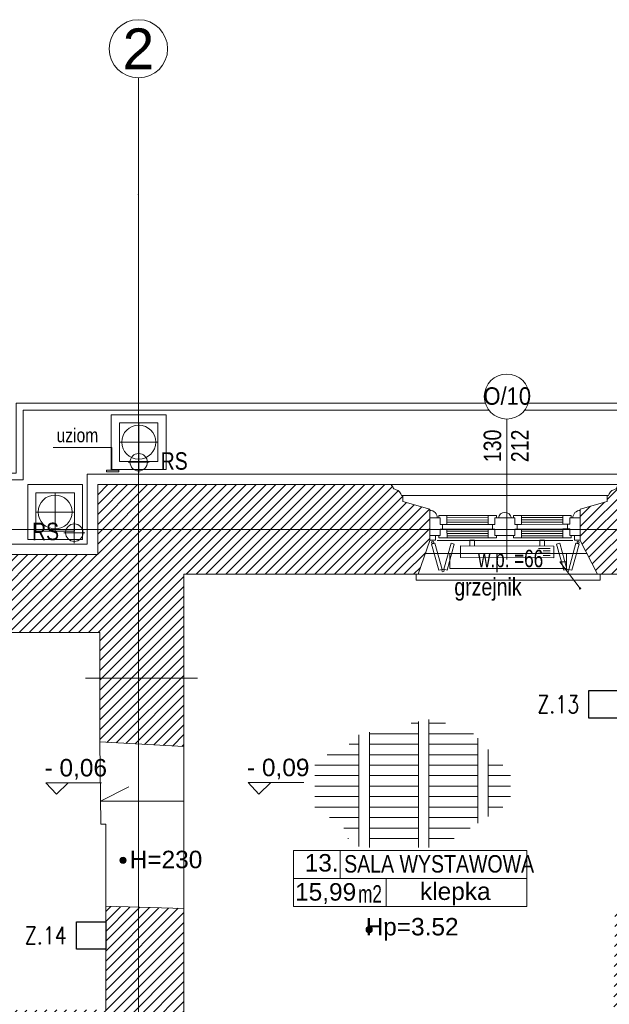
# Model space of a CAD drawing. Header units: millimetres. Extents: x -573548 to 674770, y -184010 to -47794.
# Tile 55 of 181: x 86808 to 91867, y -122498 to -114042. Entities that reach past the tile are written whole.
import ezdxf
from ezdxf.enums import TextEntityAlignment as Align

# ---------------------------------------------------------------- set-up
doc = ezdxf.new("R2010")
doc.units = ezdxf.units.MM
for name, color, linetype, lineweight in [('A.03 RZUT PARTERU_is$0$A-OPISY-2_Nr_pióra__2', 8, 'Continuous', 9), ('A.03 RZUT PARTERU_is$0$A-OPISY-3_Nr_pióra__6', 8, 'Continuous', 9), ('A.03 RZUT PARTERU_is$0$A-WYSOKOSCI_Nr_pióra__7', 8, 'Continuous', 9), ('A.03 RZUT PARTERU_is$0$COKÓŁ_Nr_pióra__1', 8, 'Continuous', 9), ('A.03 RZUT PARTERU_is$0$detalokna_Nr_pióra__1', 8, 'Continuous', 9), ('A.03 RZUT PARTERU_is$0$detalokna_Nr_pióra__2', 8, 'Continuous', 9), ('A.03 RZUT PARTERU_is$0$detalokna_Nr_pióra__8', 8, 'Continuous', 9), ('A.03 RZUT PARTERU_is$0$DIM MALY_Nr_pióra__8', 8, 'Continuous', 9), ('A.03 RZUT PARTERU_is$0$Drawing & Figure_Nr_pióra__18', 8, 'Continuous', 9), ('A.03 RZUT PARTERU_is$0$Koty_Nr_pióra__1', 8, 'Continuous', 9), ('A.03 RZUT PARTERU_is$0$Koty_Nr_pióra__61', 8, 'Continuous', 9), ('A.03 RZUT PARTERU_is$0$linia nadproza_Nr_pióra__1', 8, 'Continuous', 9), ('A.03 RZUT PARTERU_is$0$nadproża_opis#2_Nr_pióra__7', 8, 'Continuous', 9), ('A.03 RZUT PARTERU_is$0$Nowe_A-OKNA-OPIS_Nr_pióra__59', 8, 'Continuous', 9), ('A.03 RZUT PARTERU_is$0$Nowe_A_okno_Nr_pióra__59', 8, 'Continuous', 9), ('A.03 RZUT PARTERU_is$0$Nowe_Annotation - Text_Nr_pióra__59', 8, 'Continuous', 9), ('A.03 RZUT PARTERU_is$0$Nowe_GRZEJNIK_Nr_pióra__59', 8, 'Continuous', 9), ('A.03 RZUT PARTERU_is$0$Nowe_okiennice_Nr_pióra__59', 8, 'Continuous', 9), ('A.03 RZUT PARTERU_is$0$Nowe_WIDOK_Nr_pióra__59', 8, 'Continuous', 9), ('A.03 RZUT PARTERU_is$0$opaska_Nr_pióra__1', 8, 'Continuous', 9), ('A.03 RZUT PARTERU_is$0$opisy inne_Nr_pióra__1', 8, 'Continuous', 9), ('A.03 RZUT PARTERU_is$0$OSIE_Nr_pióra__1', 8, 'Continuous', 9), ('A.03 RZUT PARTERU_is$0$PARAPET_Nr_pióra__7', 8, 'Continuous', 9), ('A.03 RZUT PARTERU_is$0$POSADZKI_Nr_pióra__18', 8, 'Continuous', 9), ('A.03 RZUT PARTERU_is$0$RURY SPUSTOWE_Nr_pióra__3', 8, 'Continuous', 9), ('A.03 RZUT PARTERU_is$0$SCIANY_KONSTR_Nr_pióra__21', 8, 'Continuous', 9), ('A.03 RZUT PARTERU_is$0$Structural - Bearing_Nr_pióra__21', 8, 'Continuous', 9), ('A.03 RZUT PARTERU_is$0$Structural - Grid', 8, 'Continuous', 9), ('A.03 RZUT PARTERU_is$0$Structural - Grid_Nr_pióra__17', 8, 'Continuous', 9), ('A.03 RZUT PARTERU_is$0$UZOIM#2_Nr_pióra__2', 8, 'Continuous', 9), ('BMS_URZĄDZENIA', 30, 'Continuous', 30), ('SAN_Grzejniki CO na rzucie', 7, 'Continuous', 13)]:
    doc.layers.add(name, color=color, linetype=linetype, lineweight=lineweight)
doc.styles.add('A.03 RZUT PARTERU_is$0$STYL_AUTOMATYCZNY_2', font='arial.ttf')
doc.styles.add('A.03 RZUT PARTERU_is$0$STYL_AUTOMATYCZNY_3', font='arial.ttf', dxfattribs={"width": 0.8})
doc.styles.add('A.03 RZUT PARTERU_is$0$STYL_AUTOMATYCZNY_4', font='arial.ttf', dxfattribs={"width": 0.7})
doc.styles.add('A.03 RZUT PARTERU_is$0$STYL_AUTOMATYCZNY_6', font='arial.ttf', dxfattribs={"width": 0.9})
doc.styles.add('A.03 RZUT PARTERU_is$0$STYL_AUTOMATYCZNY_8', font='arial.ttf', dxfattribs={"width": 0.8})
doc.styles.add('SIMPLEX-10', font='simplex.shx', dxfattribs={"width": 0.8, "height": 10})
pattern_1 = [(45, (655149.01, 0), (-42.426407, 42.426407), [])]

# ---------------------------------------------------------------- blocks, each defined once
blk = doc.blocks.new('A.03 RZUT PARTERU_is$0$Standardowy znacznik osi_2')
at = {"layer": 'A.03 RZUT PARTERU_is$0$Structural - Grid_Nr_pióra__17'}
for p, q in [((1000, 0), (17853.1, 0)), ((17853.1, 0), (18853.1, 0))]:
    blk.add_line(p, q, dxfattribs=at)
blk.add_circle((19103.1, 0), 250, dxfattribs=at)
blk.add_point((17853.1, 0), dxfattribs=at)
blk.add_point((17853.1, 0), dxfattribs=at)
at = {"layer": 'A.03 RZUT PARTERU_is$0$Structural - Grid_Nr_pióra__17', "style": 'A.03 RZUT PARTERU_is$0$STYL_AUTOMATYCZNY_2'}
for tag, p in [('AC_MarkerText_1_0', (5, -80)), ('AC_MarkerText_1_1', (19358.1, -80))]:
    blk.add_attdef(tag, text='', height=350, rotation=270, dxfattribs=at).set_placement(p, align=Align.TOP_CENTER)
blk = doc.blocks.new('A.03 RZUT PARTERU_is$0$Standardowy znacznik osi_3')
at = {"layer": 'A.03 RZUT PARTERU_is$0$Structural - Grid_Nr_pióra__17'}
blk.add_line((2962.2, 0), (40906.6, 0), dxfattribs=at)
at = {"layer": 'A.03 RZUT PARTERU_is$0$Structural - Grid_Nr_pióra__17', "style": 'A.03 RZUT PARTERU_is$0$STYL_AUTOMATYCZNY_2'}
for tag, p in [('AC_MarkerText_1_0', (-250, -335)), ('AC_MarkerText_1_1', (44118.7, -335))]:
    blk.add_attdef(tag, text='', height=350, rotation=180, dxfattribs=at).set_placement(p, align=Align.TOP_CENTER)
blk = doc.blocks.new('A.03 RZUT PARTERU_is')
at = {"layer": 'A.03 RZUT PARTERU_is$0$A-WYSOKOSCI_Nr_pióra__7'}
for points in [[(742941, -96261.2, 1), (742887.6, -96261.2, 1)], [(745052.3, -96856.5, 1), (744998.9, -96856.5, 1)]]:
    blk.add_hatch(color=256, dxfattribs=at).paths.add_polyline_path(points)
at = {"layer": 'A.03 RZUT PARTERU_is$0$Drawing & Figure_Nr_pióra__18'}
h = blk.add_hatch(dxfattribs=at)
h.set_pattern_fill('Common_Brick_0004', color=256, style=0, pattern_type=2)
h.set_pattern_definition(pattern_1)
h.paths.add_polyline_path([(741765, -93611.2), (741765, -93635.2), (741765, -93875.2), (741765, -94075.2), (741935.8, -94305.2), (742715, -94305.2), (742715, -94697.6), (742715, -95245.2), (743436.3, -95285.2), (743436.3, -94697.6), (743436.3, -93805.2), (745446.3, -93805.2), (745545.5, -93515.2), (745545.5, -93511.5), (745545.5, -93471.5), (745545.4, -93321.5), (745545.5, -93321.5), (745545.5, -93245.2), (745315.9, -93180.2), (745315.9, -93129.8), (745303.3, -93129.8, 0.270785), (745257.6, -93078.7), (745246.9, -93074.5, -0.334097), (745226.3, -93045.5), (745216.3, -93045.5), (745216.3, -93035.2), (742696.3, -93035.2), (742696.3, -93635.2), (742020.6, -93635.2), (741905, -93635.2), (741905, -93575.2), (741890, -93575.2), (741890, -93588.2), (741878, -93588.2, -0.371445), (741862.2, -93601.2), (741789.8, -93601.2, 0.436052), (741780, -93611.2)])
h = blk.add_hatch(dxfattribs=at)
h.set_pattern_fill('Common_Brick_0004', color=256, style=0, pattern_type=2)
h.set_pattern_definition(pattern_1)
h.paths.add_polyline_path([(746837.1, -93511), (746837.1, -93514.5), (746986.3, -93805.2), (747176.3, -93805.2), (747167.8, -94497.6), (747165.4, -94697.6), (747158.1, -95295.2), (747356.3, -95295.2), (747356.3, -94697.6), (747356.3, -94497.6), (747356.3, -93805.2), (748436.3, -93805.2), (748515.5, -93515.2), (748515.5, -93471.5), (748515.4, -93321.5), (748515.5, -93321.5), (748515.5, -93245.2), (748285.9, -93180.2), (748285.9, -93129.8), (748273.3, -93129.8, 0.270785), (748227.6, -93078.7), (748216.9, -93074.5, -0.334097), (748196.3, -93045.5), (748186.3, -93045.5), (748186.3, -93035.2), (748121.3, -93035.2), (747166.3, -93035.2), (747166.3, -93045.5), (747156.3, -93045.5, -0.334097), (747135.7, -93074.5), (747124.9, -93078.7, 0.270785), (747079.3, -93129.8), (747066.6, -93129.8), (747066.6, -93180.2), (746837.1, -93245.2), (746837.1, -93256.2), (746837.1, -93321), (746837.1, -93471)])
h = blk.add_hatch(dxfattribs=at)
h.set_pattern_fill('Common_Brick_0004', color=256, style=0, pattern_type=2)
h.set_pattern_definition(pattern_1)
h.paths.add_polyline_path([(735455.7, -98345.2), (735395.7, -98345.2), (735395.7, -98360.2), (735408.7, -98360.2), (735408.7, -98372.2, -0.371445), (735421.7, -98388.1), (735421.7, -98460.5, 0.436052), (735431.7, -98470.2), (735431.7, -98485.2), (735455.7, -98485.2), (735776.3, -98485.2), (736135, -98343.5), (736135, -98085.2), (737045, -98085.2), (737045, -97887.4), (737050.6, -97887.4), (738195, -97887.4), (738195, -98085.2), (742776.3, -98085.2), (742776.3, -98665.2), (743719.8, -98665.2), (743719.8, -98281.5), (744542.7, -98281.5), (744542.7, -98665.2), (746016.3, -98665.2), (746016.3, -98855.2), (746159.7, -98855.2), (746159.7, -98855), (746166.3, -98665.2), (747246.3, -98665.2), (747246.3, -98365.2), (747246.3, -98095.2), (747282, -97255.2), (747610.7, -97256.4), (750156.3, -97265.2), (750156.3, -98890.5), (750156.3, -99595.2), (750436.3, -99595.2), (750436.3, -99735.2), (750156.3, -99735.2), (750156.3, -100105.2), (749506.3, -100105.2), (748146.3, -100105.2), (748237.5, -100675.2), (747316.3, -100675.2), (747277.5, -100675.2), (747316.3, -100105.2), (746116.3, -100105.2), (746127, -99795.6), (745975, -99795.5), (745966.3, -100035.2), (745736.3, -100035.2), (745736.3, -100220.1), (745386.3, -100158.5), (745386.3, -100035.2), (744686.1, -100035.2), (744686.1, -100035.2), (744686.1, -100011, 0.414287), (744682.1, -100007), (744608, -100007), (744608, -100035.2), (744572.3, -100035.2), (744572.3, -100138.2), (744608, -100138.2), (744608, -100165.2), (744656.3, -100165.2), (744636.3, -100774.1), (744815.5, -100774.1), (744836.8, -100774), (744836.8, -101430.2), (744836.8, -101978.1), (744836.8, -102684), (744826.3, -102684), (744826.3, -102684.1), (743396.3, -102684.1), (743396.3, -102194.7), (743396.3, -102194.7), (743396.3, -102197.7), (743266.3, -102197.7), (743266.3, -102197.5), (742673.3, -102209.9), (742676.3, -102949.1), (743286.3, -102938.9), (743416.3, -102938.9), (743416.3, -102835.5), (744796.3, -102835.5), (744796.3, -103312.4), (744796.3, -104725.5), (744416.3, -104725.5), (744326.3, -105075.5), (744326.3, -105485.5), (744326.3, -105509.5), (744341.3, -105509.5, 0.436052), (744351, -105519.5), (744423.4, -105519.5, -0.371445), (744439.3, -105532.5), (744451.3, -105532.5), (744451.3, -105545.5), (744466.3, -105545.5), (744466.3, -105485.5), (745121.3, -105485.5), (745186.3, -105485.5), (745186.3, -105475.2), (745196.3, -105475.2, -0.334097), (745216.9, -105446.2), (745227.6, -105442, 0.270785), (745273.3, -105390.9), (745285.9, -105390.9), (745285.9, -105340.5), (745515.5, -105275.5), (745515.5, -105005.5), (745512, -104885.5), (745507.4, -104725.5), (745137.4, -104725.5), (745137.4, -103312.4), (745137.4, -101978.1), (745137.4, -101430.2), (745137.4, -100774.2), (749506.3, -100756.7), (750166.3, -100754.1), (750165.2, -101260.5), (750445.2, -101260.5), (750445.2, -101400.5), (750165.2, -101400.5), (750165.2, -101430.2), (750166.3, -103065.3), (750296.3, -103065.3), (750875.7, -103065.5), (750885.5, -101430.2), (750896.1, -99665.5), (751746.1, -99666.9), (751746.2, -98956.9), (750736.3, -98955.2), (750736.2, -98955.2), (750736.3, -98890.5), (750740.7, -96695.2), (750336.3, -96678.8), (750206.3, -96678.8), (750206.3, -97105.2), (747610.7, -97087), (747356.3, -97085.2), (747356.3, -96685.2), (747136, -96684.7), (747116.3, -98095.2), (746976.3, -98096.7), (746976.3, -98096.8), (746976.3, -98352.1), (746976.3, -98376.7), (746836.3, -98376.7), (746836.3, -98098.1), (743436.3, -98133.7), (743436.3, -96675.2), (742765, -96656.2), (742765, -97545.2), (736675, -97565.2), (736675, -96685.2), (736435, -96545.2), (736235, -96545.2), (736005, -96545.2), (735981, -96545.2), (735981, -96560.2, 0.436052), (735971, -96570), (735971, -96642.3, -0.371445), (735958, -96658.2), (735958, -96670.2), (735945, -96670.2), (735945, -96685.2), (736005, -96685.2), (736005, -96800.8), (736005, -97495.2), (735455.7, -97495.2)])
at = {"layer": 'A.03 RZUT PARTERU_is$0$A-OPISY-3_Nr_pióra__6'}
for p, q in [((744778, -96177.9), (744778, -96417.9)), ((744377.9, -96417.9), (746377.9, -96417.9)), ((745170.9, -96418), (745170.9, -96657.9))]:
    blk.add_line(p, q, dxfattribs=at)
blk.add_lwpolyline([(744377.9, -96657.9), (744377.9, -96177.9), (746377.9, -96177.9), (746377.9, -96657.9)], close=True, dxfattribs=at)
at = {"layer": 'A.03 RZUT PARTERU_is$0$A-WYSOKOSCI_Nr_pióra__7'}
for centre in [(742914.3, -96261.2), (742914.3, -96261.2), (745025.6, -96856.5)]:
    blk.add_circle(centre, 26.7, dxfattribs=at)
at = {"layer": 'A.03 RZUT PARTERU_is$0$COKÓŁ_Nr_pióra__1'}
for p, q in [((742606.3, -93545.2), (742606.3, -92945.2)), ((742606.3, -92945.2), (756215.3, -92945.2)), ((742606.3, -93545.2), (735915, -93545.2))]:
    blk.add_line(p, q, dxfattribs=at)
at = {"layer": 'A.03 RZUT PARTERU_is$0$detalokna_Nr_pióra__1'}
blk.add_line((745216.3, -93035.2), (747166.3, -93035.2), dxfattribs=at)
at = {"layer": 'A.03 RZUT PARTERU_is$0$detalokna_Nr_pióra__2'}
blk.add_line((745315.9, -93129.8), (747066.6, -93129.8), dxfattribs=at)
blk.add_lwpolyline([(745429.1, -93805.2), (745429.1, -93855.2), (747008.4, -93855.2), (747008.4, -93805.2)], dxfattribs=at)
at = {"layer": 'A.03 RZUT PARTERU_is$0$detalokna_Nr_pióra__8'}
for p, q in [((745608.4, -93515.2), (746774.2, -93515.2)), ((745507.9, -93625.2), (746893.9, -93625.2)), ((745446.3, -93805.2), (746986.3, -93805.2))]:
    blk.add_line(p, q, dxfattribs=at)
at = {"layer": 'A.03 RZUT PARTERU_is$0$DIM MALY_Nr_pióra__8'}
blk.add_line((742591.7, -94697.6), (743552.8, -94697.6), dxfattribs=at)
at = {"layer": 'A.03 RZUT PARTERU_is$0$Koty_Nr_pióra__1'}
for points in [[(742728.2, -95595), (742250.9, -95595), (742342.1, -95694.5), (742444.2, -95595)], [(742964.9, -95631.3), (742720.3, -95754.6), (743436.3, -95754.6)], [(744465.2, -95592.6), (743987.9, -95592.6), (744079.1, -95692.2), (744181.3, -95592.6)]]:
    blk.add_lwpolyline(points, dxfattribs=at)
at = {"layer": 'A.03 RZUT PARTERU_is$0$linia nadproza_Nr_pióra__1'}
for p, q in [((742715, -95245.4), (742722.3, -95950.3)), ((743436.3, -95285.2), (743436.3, -96675.2)), ((742722.3, -95950.3), (742765, -95950.3)), ((742765, -95950.3), (742765, -96656.2))]:
    blk.add_line(p, q, dxfattribs=at)
at = {"layer": 'A.03 RZUT PARTERU_is$0$nadproża_opis#2_Nr_pióra__7'}
for p, q in [((746835.7, -93926.3), (746662.3, -93697.2)), ((746662.3, -93697.2), (746712.3, -93697.2))]:
    blk.add_line(p, q, dxfattribs=at)
blk.add_lwpolyline([(746831.9, -93921.4, 1), (746839.4, -93931.3, 1)], format="xyb", close=True, dxfattribs=at)
at = {"layer": 'A.03 RZUT PARTERU_is$0$Nowe_A-OKNA-OPIS_Nr_pióra__59'}
blk.add_line((746206.7, -93676.8), (746206.7, -92471.6), dxfattribs=at)
blk.add_circle((746206.7, -92278.6), 193, dxfattribs=at)
at = {"layer": 'A.03 RZUT PARTERU_is$0$Nowe_A_okno_Nr_pióra__59'}
for points in [[(745545.5, -93471.5), (745545.4, -93321.5), (745635.4, -93321.4), (745635.4, -93376.4), (745655.4, -93376.4), (745655.4, -93416.4), (745635.4, -93416.4), (745635.5, -93471.4)], [(745693.6, -93301.4), (745693.6, -93376.4), (745635.4, -93376.4), (745635.4, -93321.4), (745623.6, -93321.4), (745623.6, -93301.4)], [(746047.3, -93301.2), (746047.3, -93376.2), (746105.5, -93376.2), (746105.5, -93321.2), (746117.3, -93321.2), (746117.3, -93301.2)], [(746333.7, -93301.1), (746333.7, -93376.1), (746275.5, -93376.2), (746275.5, -93321.2), (746263.7, -93321.2), (746263.7, -93301.2)], [(746688.9, -93301), (746688.9, -93376), (746747.1, -93376), (746747.1, -93321), (746758.9, -93321), (746758.9, -93301)], [(746837.1, -93471), (746837.1, -93321), (746747.1, -93321), (746747.1, -93376), (746727.1, -93376), (746727.1, -93416), (746747.1, -93416), (746747.1, -93471)], [(745693.7, -93491.4), (745693.6, -93416.4), (745635.4, -93416.4), (745635.5, -93471.4), (745623.7, -93471.4), (745623.7, -93491.4)], [(746047.3, -93491.2), (746047.3, -93416.2), (746105.5, -93416.2), (746105.5, -93471.2), (746117.3, -93471.2), (746117.3, -93491.2)], [(746333.8, -93491.1), (746333.7, -93416.1), (746275.5, -93416.2), (746275.6, -93471.2), (746263.8, -93471.2), (746263.8, -93491.2)], [(746688.9, -93491), (746688.9, -93416), (746747.1, -93416), (746747.1, -93471), (746758.9, -93471), (746758.9, -93491)], [(745595.5, -93471.5), (745595.5, -93511.5), (745545.5, -93511.5), (745545.5, -93471.5)], [(746837.1, -93471), (746837.1, -93511), (746787.1, -93511), (746787.1, -93471)]]:
    blk.add_lwpolyline(points, close=True, dxfattribs=at)
for points in [[(746047.3, -93301.2), (745693.6, -93301.4)], [(745693.6, -93318.8), (746047.3, -93318.6)], [(745693.6, -93338.8), (746047.3, -93338.6)], [(746195.5, -93321.2), (746105.5, -93321.2), (746105.5, -93376.2), (746085.5, -93376.2), (746085.5, -93416.2), (746105.5, -93416.2), (746105.5, -93471.2), (746195.5, -93471.2), (746195.5, -93471.2)], [(746185.5, -93321.2), (746275.5, -93321.2), (746275.5, -93376.2), (746295.5, -93376.2), (746295.5, -93416.2), (746275.5, -93416.2), (746275.6, -93471.2), (746185.6, -93471.2), (746185.6, -93471.2)], [(746333.7, -93301.2), (746688.9, -93301)], [(746688.9, -93318.5), (746333.7, -93318.5)], [(746688.9, -93338.5), (746333.7, -93338.5)], [(745693.6, -93358.8), (746047.3, -93358.6)], [(745693.6, -93376.4), (746047.3, -93376.2)], [(745693.6, -93416.4), (746047.3, -93416.2)], [(745693.6, -93433.8), (746047.3, -93433.6)], [(746688.9, -93358.5), (746333.7, -93358.5)], [(746688.9, -93376), (746333.7, -93376.1)], [(746688.9, -93416), (746333.7, -93416.1)], [(746688.9, -93433.5), (746333.7, -93433.5)], [(745693.7, -93453.8), (746047.3, -93453.6)], [(745693.7, -93473.8), (746047.3, -93473.6)], [(746047.3, -93491.2), (745693.7, -93491.4)], [(746688.9, -93453.5), (746333.8, -93453.5)], [(746688.9, -93473.5), (746333.8, -93473.5)], [(746333.8, -93491.1), (746688.9, -93491)]]:
    blk.add_lwpolyline(points, dxfattribs=at)
blk.add_lwpolyline([(746134.3, -93321.3), (746246.7, -93321.2, 0.845314)], format="xyb", close=True, dxfattribs=at)
at = {"layer": 'A.03 RZUT PARTERU_is$0$Nowe_GRZEJNIK_Nr_pióra__59'}
blk.add_lwpolyline([(745718.8, -93755.2), (746718.8, -93755.2), (746718.8, -93625.2), (745718.8, -93625.2)], close=True, dxfattribs=at)
at = {"layer": 'A.03 RZUT PARTERU_is$0$Nowe_okiennice_Nr_pióra__59'}
for points in [[(745589.1, -93538.1), (745561.3, -93545.8), (745623.4, -93770.7), (745651.2, -93763.1)], [(745728.7, -93537.4), (745756.5, -93545.1), (745694.4, -93770.1), (745666.6, -93762.4)], [(746660.5, -93537.4), (746632.7, -93545.1), (746694.8, -93770.1), (746722.6, -93762.4)], [(746800.1, -93538.1), (746827.9, -93545.8), (746765.8, -93770.7), (746738, -93763.1)]]:
    blk.add_lwpolyline(points, close=True, dxfattribs=at)
for centre in [(745570.6, -93529.7), (746818.6, -93529.7), (745658.6, -93774.7), (746730.6, -93774.7)]:
    blk.add_circle(centre, 9.4, dxfattribs=at)
at = {"layer": 'A.03 RZUT PARTERU_is$0$Nowe_WIDOK_Nr_pióra__59'}
for centre, start, end in [((745545.4, -93321.5), 359.921, 89.53553), ((746838, -93321.5), 90.46447, 180.079)]:
    blk.add_arc(centre, 65.3, start, end, dxfattribs=at)
at = {"layer": 'A.03 RZUT PARTERU_is$0$opaska_Nr_pióra__1'}
for points in [[(746022.2, -92335.2), (741996.3, -92335.2), (741996.3, -92935.2), (741267, -92935.2)], [(748976.8, -92335.2), (746391.2, -92335.2)], [(746052.9, -92395.2), (742056.3, -92395.2), (742056.3, -92995.2), (735365, -92995.2), (735365, -95790.1)], [(749007.5, -92395.2), (746360.5, -92395.2)]]:
    blk.add_lwpolyline(points, dxfattribs=at)
for points in [[(743284, -92434.7), (742812.9, -92434.7), (742812.9, -92905.8), (743284, -92905.8)], [(743213.5, -92505.2), (742883.5, -92505.2), (742883.5, -92835.2), (743213.5, -92835.2)], [(742566.8, -93034.7), (742095.7, -93034.7), (742095.7, -93505.8), (742566.8, -93505.8)], [(742496.3, -93105.2), (742166.3, -93105.2), (742166.3, -93435.2), (742496.3, -93435.2)]]:
    blk.add_lwpolyline(points, close=True, dxfattribs=at)
for centre in [(743048.5, -92670.2), (742331.3, -93270.2)]:
    blk.add_circle(centre, 145.8, dxfattribs=at)
at = {"layer": 'A.03 RZUT PARTERU_is$0$OSIE_Nr_pióra__1'}
for p, q in [((743048.5, -92505.2), (743048.5, -92835.2)), ((743213.5, -92670.2), (742883.5, -92670.2)), ((743048.5, -92932.6), (743048.5, -92752.6)), ((742958.5, -92842.6), (743138.5, -92842.6)), ((742331.3, -93105.2), (742331.3, -93435.2)), ((742496.3, -93270.2), (742166.3, -93270.2)), ((742495.7, -93537.6), (742495.7, -93357.6)), ((742405.7, -93447.6), (742585.7, -93447.6))]:
    blk.add_line(p, q, dxfattribs=at)
at = {"layer": 'A.03 RZUT PARTERU_is$0$POSADZKI_Nr_pióra__18'}
for p, q in [((745384.8, -95084.3), (745448.2, -95084.3)), ((745448.2, -95070.6), (745448.2, -96150.1)), ((745538.2, -95051.2), (745538.2, -96150.1)), ((745538.2, -95084.3), (745679.4, -95084.3)), ((744938.2, -95183.1), (744938.2, -96143.4)), ((745028.2, -95161.3), (745028.2, -96150.1)), ((745028.2, -95174.3), (745448.2, -95174.3)), ((745538.2, -95174.3), (745922.3, -95174.3)), ((745958.2, -95213.2), (745958.2, -95942.5)), ((744855.5, -95264.3), (744938.2, -95264.3)), ((745028.2, -95264.3), (745448.2, -95264.3)), ((745538.2, -95264.3), (745958.2, -95264.3)), ((744664.1, -95354.3), (744938.2, -95354.3)), ((745028.2, -95354.3), (745448.2, -95354.3)), ((745538.2, -95354.3), (745958.2, -95354.3)), ((746048.2, -95310.6), (746048.2, -95884.2)), ((744560.1, -95444.3), (744938.2, -95444.3)), ((745028.2, -95444.3), (745448.2, -95444.3)), ((745538.2, -95444.3), (745958.2, -95444.3)), ((746171.8, -95444.3), (746048.2, -95444.3)), ((744560.1, -95534.3), (744938.2, -95534.3)), ((745028.2, -95534.3), (745448.2, -95534.3)), ((745538.2, -95534.3), (745958.2, -95534.3)), ((746237.6, -95534.3), (746048.2, -95534.3)), ((744560.1, -95624.3), (744938.2, -95624.3)), ((745028.2, -95624.3), (745448.2, -95624.3)), ((745538.2, -95624.3), (745958.2, -95624.3)), ((746237.6, -95624.3), (746048.2, -95624.3)), ((744560.1, -95714.3), (744938.2, -95714.3)), ((745028.2, -95714.3), (745448.2, -95714.3)), ((745538.2, -95714.3), (745958.2, -95714.3)), ((746237.6, -95714.3), (746048.2, -95714.3)), ((744560.1, -95804.3), (744938.2, -95804.3)), ((745028.2, -95804.3), (745448.2, -95804.3)), ((745538.2, -95804.3), (745958.2, -95804.3)), ((746171.6, -95804.3), (746048.2, -95804.3)), ((744684.3, -95894.3), (744938.2, -95894.3)), ((745028.2, -95894.3), (745448.2, -95894.3)), ((745538.2, -95894.3), (745958.2, -95894.3)), ((744808.6, -95984.3), (744938.2, -95984.3)), ((745028.2, -95984.3), (745448.2, -95984.3)), ((745538.2, -95984.3), (745893.6, -95984.3)), ((744842.9, -96074.3), (744848.2, -96074.3)), ((745028.2, -96074.3), (745448.2, -96074.3)), ((745538.2, -96074.3), (745754.7, -96074.3))]:
    blk.add_line(p, q, dxfattribs=at)
at = {"layer": 'A.03 RZUT PARTERU_is$0$RURY SPUSTOWE_Nr_pióra__3'}
for centre in [(743048.5, -92842.6), (742495.7, -93447.6)]:
    blk.add_circle(centre, 75, dxfattribs=at)
at = {"layer": 'A.03 RZUT PARTERU_is$0$SCIANY_KONSTR_Nr_pióra__21'}
blk.add_line((746986.3, -93805.2), (747176.3, -93805.2), dxfattribs=at)
at = {"layer": 'A.03 RZUT PARTERU_is$0$Structural - Bearing_Nr_pióra__21'}
for p, q in [((742696.3, -93035.2), (745216.3, -93035.2)), ((742696.3, -93635.2), (742696.3, -93035.2)), ((745545.5, -93515.2), (745446.3, -93805.2)), ((746837.1, -93514.5), (746986.3, -93805.2)), ((742696.3, -93635.2), (741905, -93635.2)), ((745446.3, -93805.2), (743436.3, -93805.2)), ((743436.3, -93805.2), (743436.3, -95285.2)), ((747176.3, -93805.2), (746986.3, -93805.2)), ((741935.8, -94305.2), (742715, -94305.2)), ((742715, -94305.2), (742715, -95245.2)), ((742715, -95245.2), (743436.3, -95285.2)), ((742765, -96656.2), (742765, -97545.2)), ((742765, -96656.2), (743436.3, -96675.2)), ((743436.3, -96675.2), (743436.3, -98133.7))]:
    blk.add_line(p, q, dxfattribs=at)
for points in [[(745151.3, -93035.2), (745216.3, -93035.2), (745216.3, -93045.5), (745226.3, -93045.5, 0.334097), (745246.9, -93074.5), (745257.6, -93078.7, -0.270785), (745303.3, -93129.8), (745315.9, -93129.8), (745315.9, -93180.2), (745545.5, -93245.2), (745545.5, -93515.2)], [(747231.3, -93035.2), (747166.3, -93035.2), (747166.3, -93045.5), (747156.3, -93045.5, -0.334097), (747135.7, -93074.5), (747124.9, -93078.7, 0.270785), (747079.3, -93129.8), (747066.6, -93129.8), (747066.6, -93180.2), (746837.1, -93245.2), (746837.1, -93515.2)]]:
    blk.add_lwpolyline(points, format="xyb", dxfattribs=at)
at = {"layer": 'A.03 RZUT PARTERU_is$0$UZOIM#2_Nr_pióra__2'}
blk.add_lwpolyline([(742315.6, -92715.9), (742817.8, -92715.9), (742817.8, -92906.1)], dxfattribs=at)
blk.add_lwpolyline([(742772.1, -92925), (742877.6, -92925), (742877.6, -92911.2), (742772.1, -92911.2)], close=True, dxfattribs=at)
at = {"layer": 'A.03 RZUT PARTERU_is$0$Structural - Grid'}
ref = blk.add_blockref('A.03 RZUT PARTERU_is$0$Standardowy znacznik osi_2', (743046.3, -108395.1), dxfattribs=dict(at, zscale=1000, rotation=90))
ref.add_attrib('AC_MarkerText_1_1', '2', dxfattribs={"layer": 'A.03 RZUT PARTERU_is$0$Structural - Grid_Nr_pióra__17', "color": 20, "lineweight": 15, "true_color": 0xf73328, "height": 350, "style": 'A.03 RZUT PARTERU_is$0$STYL_AUTOMATYCZNY_2'}).set_placement((743046.3, -89116.9), align=Align.TOP_CENTER)
at = {"layer": 'A.03 RZUT PARTERU_is$0$Structural - Grid', "zscale": 1000, "rotation": 180}
blk.add_blockref('A.03 RZUT PARTERU_is$0$Standardowy znacznik osi_3', (776835.6, -93420.2), dxfattribs=at)
at = {"layer": 'A.03 RZUT PARTERU_is$0$A-OPISY-2_Nr_pióra__2', "char_height": 150}
for s, insert, attachment_point, style in [('\\A1;{\\pql;\\fArial|b0|i0|c238|p0;\\W1.000000;13.}', (744472.9, -96360.1), 7, 'A.03 RZUT PARTERU_is$0$STYL_AUTOMATYCZNY_2'), ('\\A1;{\\pql;\\fArial|b0|i0|c238|p0;\\W0.800000;SALA WYSTAWOWA}', (744811.2, -96369), 7, 'A.03 RZUT PARTERU_is$0$STYL_AUTOMATYCZNY_3'), ('\\A1;{\\pql;\\fArial|b0|i0|c238|p0;\\W1.000000;15,99}', (744390.1, -96635.6), 7, 'A.03 RZUT PARTERU_is$0$STYL_AUTOMATYCZNY_2'), ('\\A1;{\\pqr;\\fArial|b0|i0|c238|p0;\\W0.700000;m2}', (745135.1, -96475.1), 3, 'A.03 RZUT PARTERU_is$0$STYL_AUTOMATYCZNY_4'), ('\\A1;{\\pql;\\fArial|b0|i0|c238|p0;\\W1.000000;klepka}', (745462.2, -96647.4), 7, 'A.03 RZUT PARTERU_is$0$STYL_AUTOMATYCZNY_2')]:
    blk.add_mtext(s, dxfattribs=dict(at, insert=insert, attachment_point=attachment_point, style=style))
at = {"layer": 'A.03 RZUT PARTERU_is$0$A-WYSOKOSCI_Nr_pióra__7', "char_height": 150, "attachment_point": 5, "style": 'A.03 RZUT PARTERU_is$0$STYL_AUTOMATYCZNY_2'}
for s, insert in [('\\A1;{\\pqc;\\fArial|b0|i0|c238|p0;\\W1.000000;H=230}', (743282.6, -96255.3)), ('\\A1;{\\pqc;\\fArial|b0|i0|c238|p0;\\W1.000000;Hp=3.52}', (745393.9, -96854.1))]:
    blk.add_mtext(s, dxfattribs=dict(at, insert=insert))
at = {"layer": 'A.03 RZUT PARTERU_is$0$Koty_Nr_pióra__61', "char_height": 150, "attachment_point": 7, "style": 'A.03 RZUT PARTERU_is$0$STYL_AUTOMATYCZNY_2'}
for s, insert in [('\\A1;{\\pql;\\fArial|b0|i0|c238|p0;\\W1.000000;- 0,06}', (742240.7, -95569)), ('\\A1;{\\pql;\\fArial|b0|i0|c238|p0;\\W1.000000;- 0,09}', (743977.7, -95566.6))]:
    blk.add_mtext(s, dxfattribs=dict(at, insert=insert))
at = {"layer": 'A.03 RZUT PARTERU_is$0$Nowe_A-OKNA-OPIS_Nr_pióra__59', "insert": (746210.7, -92275.1), "char_height": 150, "attachment_point": 5, "style": 'A.03 RZUT PARTERU_is$0$STYL_AUTOMATYCZNY_6'}
blk.add_mtext('\\A1;{\\pqc;\\fArial|b0|i0|c238|p0;\\W0.900000;O/10}', dxfattribs=at)
at = {"layer": 'A.03 RZUT PARTERU_is$0$Nowe_A-OKNA-OPIS_Nr_pióra__59', "char_height": 150, "attachment_point": 5, "rotation": 90, "style": 'A.03 RZUT PARTERU_is$0$STYL_AUTOMATYCZNY_3'}
for s, insert in [('\\A1;{\\pqc;\\fArial|b0|i0|c238|p0;\\W0.800000;130}', (746084.2, -92702.3)), ('\\A1;{\\pqc;\\fArial|b0|i0|c238|p0;\\W0.800000;212}', (746318.6, -92702.3))]:
    blk.add_mtext(s, dxfattribs=dict(at, insert=insert))
at = {"layer": 'A.03 RZUT PARTERU_is$0$Nowe_Annotation - Text_Nr_pióra__59', "insert": (745756.3, -94032.8), "char_height": 150, "attachment_point": 7, "style": 'A.03 RZUT PARTERU_is$0$STYL_AUTOMATYCZNY_8'}
blk.add_mtext('\\A1;{\\pql;\\fArial|b0|i0|c238|p0;\\W0.800000;grzejnik }', dxfattribs=at)
at = {"layer": 'A.03 RZUT PARTERU_is$0$opisy inne_Nr_pióra__1', "char_height": 150, "attachment_point": 5, "style": 'A.03 RZUT PARTERU_is$0$STYL_AUTOMATYCZNY_3'}
for insert in [(743352.7, -92833.1), (742248.7, -93438.1)]:
    blk.add_mtext('\\A1;{\\pqc;\\fArial|b0|i0|c238|p0;\\W0.800000;RS}', dxfattribs=dict(at, insert=insert))
at = {"layer": 'A.03 RZUT PARTERU_is$0$PARAPET_Nr_pióra__7', "insert": (745960.3, -93789.6), "char_height": 150, "attachment_point": 7, "style": 'A.03 RZUT PARTERU_is$0$STYL_AUTOMATYCZNY_4'}
blk.add_mtext('\\A1;{\\pql;\\fArial|b0|i0|c238|p0;\\W0.700000;w.p. =66}', dxfattribs=at)
at = {"layer": 'A.03 RZUT PARTERU_is$0$UZOIM#2_Nr_pióra__2', "insert": (742522.3, -92611.8), "char_height": 120, "attachment_point": 5, "style": 'A.03 RZUT PARTERU_is$0$STYL_AUTOMATYCZNY_3'}
blk.add_mtext('\\A1;{\\pqc;\\fArial|b0|i0|c238|p0;\\W0.800000;uziom}', dxfattribs=at)

msp = doc.modelspace()

# ---------------------------------------------------------------- linework, layer by layer
at = {"layer": 'BMS_URZĄDZENIA'}
for points in [[(91691.797, -119804.522), (91943.061, -119804.522), (91943.061, -120039.436), (91691.797, -120039.436)], [(87294.172, -121788.943), (87545.436, -121788.943), (87545.436, -122023.858), (87294.172, -122023.858)]]:
    msp.add_lwpolyline(points, close=True, dxfattribs=at)
at = {"layer": 'SAN_Grzejniki CO na rzucie', "color": 150}
for p, q in [((91360.063, -118622.981), (91260.064, -118622.82)), ((91360.128, -118582.981), (91260.128, -118582.82)), ((91360.096, -118602.981), (91300.096, -118602.884)), ((91360.031, -118642.981), (91300.031, -118642.884))]:
    msp.add_line(p, q, dxfattribs=at)
for points in [[(90670.161, -118561.87), (90670.241, -118511.87), (90710.241, -118511.934), (90710.161, -118561.934)], [(91270.16, -118562.836), (91270.241, -118512.836), (91310.241, -118512.9), (91310.16, -118562.9)], [(90590, -118661.741), (91389.999, -118663.029), (91390.16, -118563.029), (90590.161, -118561.741), (90590, -118661.741)]]:
    msp.add_lwpolyline(points, dxfattribs=at)

# ---------------------------------------------------------------- block references
at = {"color": 150}
msp.add_blockref('A.03 RZUT PARTERU_is', (-655219.604, -25000), dxfattribs=at)

# ---------------------------------------------------------------- texts
at = {"layer": 'BMS_URZĄDZENIA', "lineweight": 30, "char_height": 150, "width": 609.56559, "attachment_point": 6, "style": 'SIMPLEX-10'}
for s, insert in [('Z.13', (91609.294, -119922.166)), ('Z.14', (87211.669, -121906.588))]:
    msp.add_mtext(s, dxfattribs=dict(at, insert=insert))

doc.saveas('drawing.dxf')
